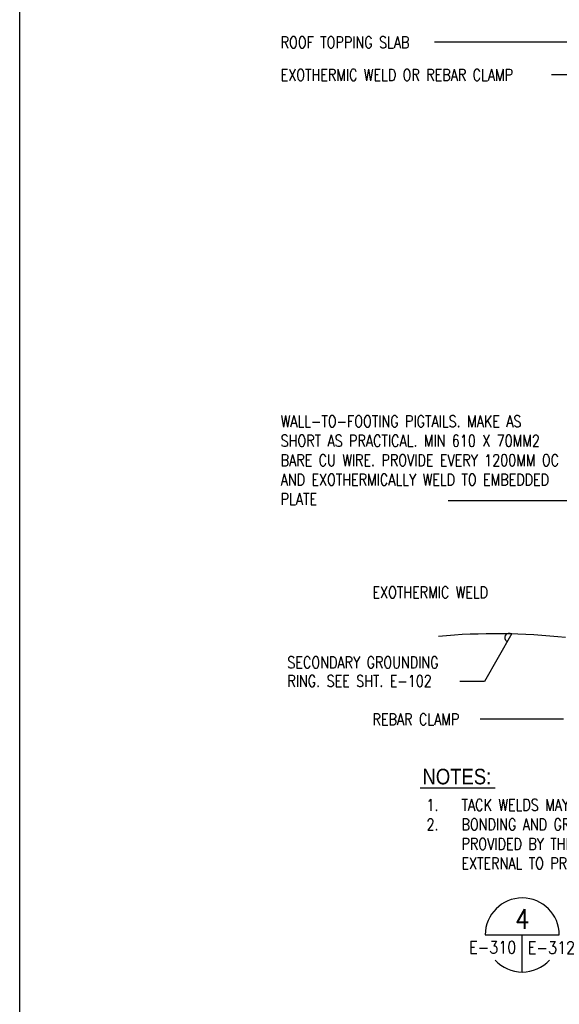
# Model space of a CAD drawing. Header units: inches. Extents: x 0 to 12596, y 507 to 12171.
# Tile 18 of 24: x 4248 to 4665, y 10892 to 11651. Entities that reach past the tile are written whole.
import ezdxf
from ezdxf.enums import TextEntityAlignment as Align

# ---------------------------------------------------------------- set-up
doc = ezdxf.new("R2010")
doc.units = ezdxf.units.IN
doc.header["$MEASUREMENT"] = 0
for name, color, linetype in [('D-DETL-TEXT', 3, 'Continuous'), ('E-ANNO-SYMB', 6, 'Continuous'), ('E-ANNO-TEXT-', 5, 'Continuous'), ('E-ANNO-TEXT-TITL', 5, 'Continuous'), ('WPOWER', 4, 'Continuous')]:
    doc.layers.add(name, color=color, linetype=linetype)
doc.layers.add('E-ANNO-TEXT', color=7, linetype='Continuous', lineweight=25)
doc.layers.add('E-GND-GES', color=92, linetype='Continuous', lineweight=60)
doc.styles.add('HELV', font='helv.shx', dxfattribs={"width": 0.85, "height": 0.25})
doc.styles.add('ROMANS', font='ROMANS.shx', dxfattribs={"width": 0.8})

# ---------------------------------------------------------------- blocks, each defined once
blk = doc.blocks.new('LOOP')
blk.add_arc((0, 0), 0.046875, 180, 0)

msp = doc.modelspace()

# ---------------------------------------------------------------- linework, layer by layer
at = {"layer": 'D-DETL-TEXT', "color": 5}
msp.add_line((4557.293556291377, 11059.01229911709), (4615.139367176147, 11059.01229911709), dxfattribs=at)
at = {"layer": 'E-ANNO-SYMB', "color": 2, "lineweight": -2}
for points in [[(4783.387761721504, 11578.02129323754), (4753.337143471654, 11633.68719302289), (4568.403132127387, 11633.68719302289)], [(4767.205160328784, 11574.27307827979), (4747.716812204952, 11608.5506998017), (4658.502903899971, 11608.5506998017)]]:
    msp.add_lwpolyline(points, dxfattribs=at)
at = {"layer": 'E-ANNO-TEXT', "color": 2, "lineweight": -2}
msp.add_line((4718.769170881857, 11280.13037281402), (4578.951528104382, 11280.13037281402), dxfattribs=at)
at = {"layer": 'E-ANNO-TEXT', "lineweight": -2, "extrusion": (-0.866025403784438, 0.5000000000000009, 0), "elevation": 1580.849188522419}
msp.add_lwpolyline([(-11994.28986392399, 0), (-11951.79191099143, 0)], dxfattribs=at)
at = {"layer": 'E-ANNO-TEXT', "lineweight": -2, "extrusion": (0, 1, 0), "elevation": 11140.98000992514}
msp.add_lwpolyline([(-4606.840398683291, 0), (-4587.790398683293, 0)], dxfattribs=at)
at = {"layer": 'E-ANNO-TEXT', "color": 2, "lineweight": -2}
msp.add_lwpolyline([(4667.992267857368, 11111.763086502), (4603.587774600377, 11111.763086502)], dxfattribs=at)
at = {"layer": 'E-ANNO-TEXT-'}
msp.add_line((4607.496705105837, 10945.48974520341), (4621.072716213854, 10945.48974520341), dxfattribs=at)
for start, end in [(0, 180), (222.8053604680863, 317.1946395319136)]:
    msp.add_arc((4636.071705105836, 10945.48974520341), 28.575, start, end, dxfattribs=at)
at = {"layer": 'E-ANNO-TEXT-TITL', "lineweight": -3}
for p, q in [((4607.498691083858, 10945.48974520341), (4664.646705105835, 10945.48974520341)), ((4636.06440883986, 10916.91474613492), (4636.06440883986, 10945.48974520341))]:
    msp.add_line(p, q, dxfattribs=at)
at = {"layer": 'E-GND-GES', "lineweight": 30}
msp.add_lwpolyline([(4248.35491332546, 12170.57864486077), (10315.1128543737, 12170.57864486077), (10315.1128543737, 8685.951603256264), (4248.35491332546, 8685.951603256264)], close=True, dxfattribs=at)
at = {"layer": 'WPOWER', "color": 1}
msp.add_arc((4615.629827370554, 10689.42574071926), 488.2578807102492, 83.66694968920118, 95.1936735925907, dxfattribs=at)

# ---------------------------------------------------------------- block references
at = {"layer": 'E-ANNO-TEXT', "xscale": -76.19999999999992, "yscale": 76.19999999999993, "zscale": 76.19999999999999, "rotation": 239.9999999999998}
msp.add_blockref('LOOP', (4626.303437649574, 11174.69098228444), dxfattribs=at)

# ---------------------------------------------------------------- texts
at = {"layer": 'D-DETL-TEXT', "color": 5, "style": 'HELV', "width": 0.85}
msp.add_text('NOTES:', height=12, dxfattribs=at).set_placement((4585.613853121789, 11061.61353694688), align=Align.CENTER)
at = {"layer": 'E-ANNO-TEXT', "char_height": 9, "attachment_point": 1, "style": 'ROMANS'}
for s, insert, width in [('ROOF TOPPING SLAB', (4449.665541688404, 11638.12495711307), 210.0232320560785), ('EXOTHERMIC WELD OR REBAR CLAMP', (4449.665541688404, 11612.98846389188), 210.0232320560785), ('{\\C3;WALL-TO-FOOTING PIGTAILS. MAKE AS SHORT AS PRACTICAL. MIN 610 X 70MM2 BARE CU WIRE. PROVIDE EVERY 1200MM OC AND EXOTHERMICALLY WELD TO EMBEDDED PLATE}', (4449.665541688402, 11345.98037281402), 235.7713608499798), ('\\pxi-3,l3,t3;1.^ITACK WELDS MAY BE USED AS AN ALTERNATE BONDING METHOD.\\P2.^IBONDING AND GROUNDING NOTE: ELECTRICAL BONDING REQUIREMENTS INTERNAL TO PRECAST ROOF AND WALL PANELS SHALL BE PROVIDED BY THE PRECAST MANUFACTURER IN ACCORDANCE WITH THE STRUCTURAL DRAWINGS. ELECTRICAL BONDING REQUIREMENTS EXTERNAL TO PRECAST PANELS AND WITHIN CAST-IN-PLACE CONCRETE SLABS SHALL BE FIELD INSTALLED.', (4562.203827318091, 11050.23395209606), 731.8911802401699)]:
    msp.add_mtext(s, dxfattribs=dict(at, insert=insert, width=width))
for s, insert in [('EXOTHERMIC WELD', (4520.514800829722, 11214.17051500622)), ('SECONDARY GROUNDING', (4454.859354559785, 11160.08616419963)), ('RING. SEE SHT. E-102', (4454.859354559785, 11145.74250992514)), ('REBAR CLAMP', (4520.514800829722, 11116.263086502))]:
    msp.add_mtext(s, dxfattribs=dict(at, insert=insert))
at = {"layer": 'E-ANNO-TEXT-TITL', "lineweight": -3, "style": 'ROMANS', "width": 0.85}
msp.add_text('4', height=15.24, dxfattribs=at).set_placement((4636.06440883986, 10950.25224520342), align=Align.CENTER)
msp.add_text('E-310', height=9.524999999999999, dxfattribs=at).set_placement((4631.455399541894, 10940.7297192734), align=Align.TOP_RIGHT)
msp.add_text('E-312', height=9.524999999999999, dxfattribs=at).set_placement((4640.347804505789, 10940.52425206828), align=Align.TOP_LEFT)

doc.saveas('drawing.dxf')
